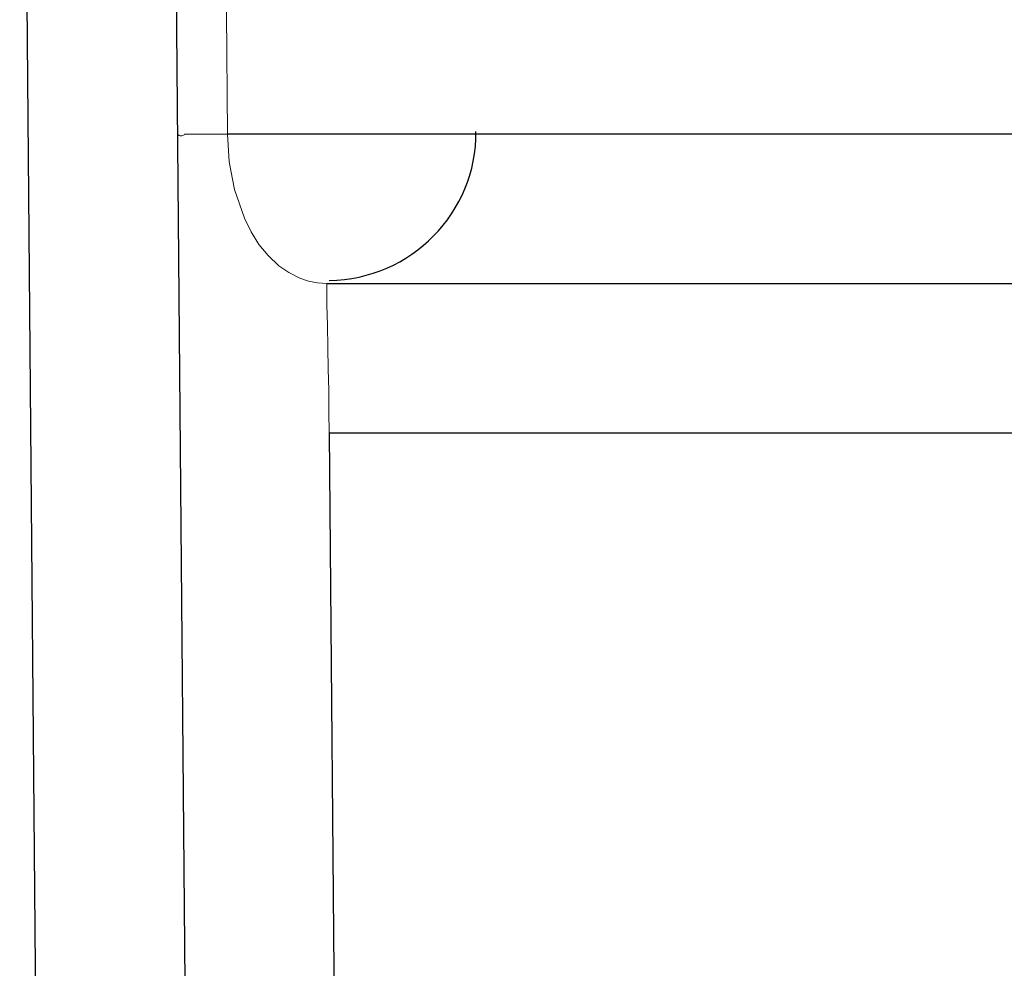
# Model space of a CAD drawing. Header units: inches. Extents: x 0 to 612, y 155 to 655.
# Tile 137 of 138: x 170 to 177, y 408 to 414. Entities that reach past the tile are written whole.
import ezdxf

# ---------------------------------------------------------------- set-up
doc = ezdxf.new("R2010")
doc.units = ezdxf.units.IN
doc.header["$MEASUREMENT"] = 0
doc.layers.add('Layer 1', color=7, linetype='Continuous')

# ---------------------------------------------------------------- blocks, each defined once
blk = doc.blocks.new('block 2924')
at = {"layer": 'Layer 1', "color": 7, "lineweight": 25}
blk.add_lwpolyline([(170.4785, 399.3516), (170.2993, 419.9785)], dxfattribs=at)
blk = doc.blocks.new('block 2923')
at = {"layer": 'Layer 1'}
blk.add_blockref('block 2924', (0, 0), dxfattribs=at)
blk = doc.blocks.new('block 2922')
at = {"layer": 'Layer 1'}
blk.add_blockref('block 2923', (0, 0), dxfattribs=at)
blk = doc.blocks.new('block 2966')
at = {"layer": 'Layer 1', "color": 7, "lineweight": 25}
blk.add_lwpolyline([(171.2959, 419.9785), (171.4751, 399.3516)], dxfattribs=at)
blk = doc.blocks.new('block 2965')
at = {"layer": 'Layer 1'}
blk.add_blockref('block 2966', (0, 0), dxfattribs=at)
blk = doc.blocks.new('block 2964')
at = {"layer": 'Layer 1'}
blk.add_blockref('block 2965', (0, 0), dxfattribs=at)
blk = doc.blocks.new('block 4784')
at = {"layer": 'Layer 1', "color": 7, "lineweight": 25}
blk.add_lwpolyline([(172.3657, 411.4272), (172.479, 398.3408)], dxfattribs=at)
blk = doc.blocks.new('block 4783')
at = {"layer": 'Layer 1'}
blk.add_blockref('block 4784', (0, 0), dxfattribs=at)
blk = doc.blocks.new('block 4782')
at = {"layer": 'Layer 1'}
blk.add_blockref('block 4783', (0, 0), dxfattribs=at)
blk = doc.blocks.new('block 4944')
at = {"layer": 'Layer 1', "lineweight": 0}
for points in [[(172.3486, 412.4263)], [(172.3506, 412.2837)]]:
    blk.add_lwpolyline(points, dxfattribs=at)
blk.add_open_spline([(172.3486, 412.4263), (172.3486, 412.4263), (172.3506, 412.2837), (172.3506, 412.2837), (172.3506, 412.2837), (172.3486, 412.4263), (172.3486, 412.4263)], degree=3, knots=[0, 0, 0, 0, 1, 1, 1, 2, 2, 2, 2], dxfattribs=at)
blk = doc.blocks.new('block 4945')
at = {"layer": 'Layer 1', "lineweight": 0}
for points in [[(172.3506, 412.2837)], [(172.354, 412.1455)]]:
    blk.add_lwpolyline(points, dxfattribs=at)
blk.add_open_spline([(172.3506, 412.2837), (172.3506, 412.2837), (172.354, 412.1455), (172.354, 412.1455), (172.354, 412.1455), (172.3506, 412.2837), (172.3506, 412.2837)], degree=3, knots=[0, 0, 0, 0, 1, 1, 1, 2, 2, 2, 2], dxfattribs=at)
blk = doc.blocks.new('block 4946')
at = {"layer": 'Layer 1', "lineweight": 0}
for points in [[(172.354, 412.1455)], [(172.356, 411.999)]]:
    blk.add_lwpolyline(points, dxfattribs=at)
blk.add_open_spline([(172.354, 412.1455), (172.354, 412.1455), (172.356, 411.999), (172.356, 411.999), (172.356, 411.999), (172.354, 412.1455), (172.354, 412.1455)], degree=3, knots=[0, 0, 0, 0, 1, 1, 1, 2, 2, 2, 2], dxfattribs=at)
blk = doc.blocks.new('block 4947')
at = {"layer": 'Layer 1', "lineweight": 0}
for points in [[(172.356, 411.999)], [(172.3594, 411.8545)]]:
    blk.add_lwpolyline(points, dxfattribs=at)
blk.add_open_spline([(172.356, 411.999), (172.356, 411.999), (172.3594, 411.8545), (172.3594, 411.8545), (172.3594, 411.8545), (172.356, 411.999), (172.356, 411.999)], degree=3, knots=[0, 0, 0, 0, 1, 1, 1, 2, 2, 2, 2], dxfattribs=at)
blk = doc.blocks.new('block 4948')
at = {"layer": 'Layer 1', "lineweight": 0}
for points in [[(172.3594, 411.8545)], [(172.3618, 411.7134)]]:
    blk.add_lwpolyline(points, dxfattribs=at)
blk.add_open_spline([(172.3594, 411.8545), (172.3594, 411.8545), (172.3618, 411.7134), (172.3618, 411.7134), (172.3618, 411.7134), (172.3594, 411.8545), (172.3594, 411.8545)], degree=3, knots=[0, 0, 0, 0, 1, 1, 1, 2, 2, 2, 2], dxfattribs=at)
blk = doc.blocks.new('block 4949')
at = {"layer": 'Layer 1', "lineweight": 0}
for points in [[(172.3618, 411.7134)], [(172.3638, 411.5708)]]:
    blk.add_lwpolyline(points, dxfattribs=at)
blk.add_open_spline([(172.3618, 411.7134), (172.3618, 411.7134), (172.3638, 411.5708), (172.3638, 411.5708), (172.3638, 411.5708), (172.3618, 411.7134), (172.3618, 411.7134)], degree=3, knots=[0, 0, 0, 0, 1, 1, 1, 2, 2, 2, 2], dxfattribs=at)
blk = doc.blocks.new('block 4950')
at = {"layer": 'Layer 1', "lineweight": 0}
for points in [[(172.3638, 411.5708)], [(172.3657, 411.4272)]]:
    blk.add_lwpolyline(points, dxfattribs=at)
blk.add_open_spline([(172.3638, 411.5708), (172.3638, 411.5708), (172.3657, 411.4272), (172.3657, 411.4272), (172.3657, 411.4272), (172.3638, 411.5708), (172.3638, 411.5708)], degree=3, knots=[0, 0, 0, 0, 1, 1, 1, 2, 2, 2, 2], dxfattribs=at)
blk = doc.blocks.new('block 4943')
at = {"layer": 'Layer 1'}
for name in ['block 4944', 'block 4945', 'block 4946', 'block 4947', 'block 4948', 'block 4949', 'block 4950']:
    blk.add_blockref(name, (0, 0), dxfattribs=at)
blk = doc.blocks.new('block 4942')
at = {"layer": 'Layer 1'}
blk.add_blockref('block 4943', (0, 0), dxfattribs=at)
blk = doc.blocks.new('block 4953')
at = {"layer": 'Layer 1', "color": 7, "lineweight": 25}
blk.add_open_spline([(172.3657, 412.4458), (172.9126, 412.4541), (173.3506, 412.8999), (173.3452, 413.4409)], degree=3, dxfattribs=at)
blk = doc.blocks.new('block 4952')
at = {"layer": 'Layer 1'}
blk.add_blockref('block 4953', (0, 0), dxfattribs=at)
blk = doc.blocks.new('block 4951')
at = {"layer": 'Layer 1'}
blk.add_blockref('block 4952', (0, 0), dxfattribs=at)
blk = doc.blocks.new('block 5297')
at = {"layer": 'Layer 1', "color": 7, "lineweight": 25}
blk.add_lwpolyline([(185.8169, 411.4272), (172.3657, 411.4272)], dxfattribs=at)
blk = doc.blocks.new('block 5296')
at = {"layer": 'Layer 1'}
blk.add_blockref('block 5297', (0, 0), dxfattribs=at)
blk = doc.blocks.new('block 5295')
at = {"layer": 'Layer 1'}
blk.add_blockref('block 5296', (0, 0), dxfattribs=at)
blk = doc.blocks.new('block 5699')
at = {"layer": 'Layer 1', "color": 7, "lineweight": 25}
blk.add_lwpolyline([(172.3486, 412.4263), (185.8169, 412.4263)], dxfattribs=at)
blk = doc.blocks.new('block 5698')
at = {"layer": 'Layer 1'}
blk.add_blockref('block 5699', (0, 0), dxfattribs=at)
blk = doc.blocks.new('block 5697')
at = {"layer": 'Layer 1'}
blk.add_blockref('block 5698', (0, 0), dxfattribs=at)
blk = doc.blocks.new('block 6234')
at = {"layer": 'Layer 1', "lineweight": 0}
for points in [[(172.2881, 412.4292)], [(172.3486, 412.4263)]]:
    blk.add_lwpolyline(points, dxfattribs=at)
blk.add_open_spline([(172.3486, 412.4263), (172.3486, 412.4263), (172.2881, 412.4292), (172.2881, 412.4292), (172.2881, 412.4292), (172.3486, 412.4263), (172.3486, 412.4263)], degree=3, knots=[0, 0, 0, 0, 1, 1, 1, 2, 2, 2, 2], dxfattribs=at)
blk = doc.blocks.new('block 6235')
at = {"layer": 'Layer 1', "lineweight": 0}
for points in [[(172.228, 412.4414)], [(172.2881, 412.4292)]]:
    blk.add_lwpolyline(points, dxfattribs=at)
blk.add_open_spline([(172.2881, 412.4292), (172.2881, 412.4292), (172.228, 412.4414), (172.228, 412.4414), (172.228, 412.4414), (172.2881, 412.4292), (172.2881, 412.4292)], degree=3, knots=[0, 0, 0, 0, 1, 1, 1, 2, 2, 2, 2], dxfattribs=at)
blk = doc.blocks.new('block 6236')
at = {"layer": 'Layer 1', "lineweight": 0}
for points in [[(172.1694, 412.4619)], [(172.228, 412.4414)]]:
    blk.add_lwpolyline(points, dxfattribs=at)
blk.add_open_spline([(172.228, 412.4414), (172.228, 412.4414), (172.1694, 412.4619), (172.1694, 412.4619), (172.1694, 412.4619), (172.228, 412.4414), (172.228, 412.4414)], degree=3, knots=[0, 0, 0, 0, 1, 1, 1, 2, 2, 2, 2], dxfattribs=at)
blk = doc.blocks.new('block 6237')
at = {"layer": 'Layer 1', "lineweight": 0}
for points in [[(172.0962, 412.4985)], [(172.1694, 412.4619)]]:
    blk.add_lwpolyline(points, dxfattribs=at)
blk.add_open_spline([(172.1694, 412.4619), (172.1694, 412.4619), (172.0962, 412.4985), (172.0962, 412.4985), (172.0962, 412.4985), (172.1694, 412.4619), (172.1694, 412.4619)], degree=3, knots=[0, 0, 0, 0, 1, 1, 1, 2, 2, 2, 2], dxfattribs=at)
blk = doc.blocks.new('block 6238')
at = {"layer": 'Layer 1', "lineweight": 0}
for points in [[(172.0293, 412.5439)], [(172.0962, 412.4985)]]:
    blk.add_lwpolyline(points, dxfattribs=at)
blk.add_open_spline([(172.0962, 412.4985), (172.0962, 412.4985), (172.0293, 412.5439), (172.0293, 412.5439), (172.0293, 412.5439), (172.0962, 412.4985), (172.0962, 412.4985)], degree=3, knots=[0, 0, 0, 0, 1, 1, 1, 2, 2, 2, 2], dxfattribs=at)
blk = doc.blocks.new('block 6239')
at = {"layer": 'Layer 1', "lineweight": 0}
for points in [[(171.958, 412.6118)], [(172.0293, 412.5439)]]:
    blk.add_lwpolyline(points, dxfattribs=at)
blk.add_open_spline([(172.0293, 412.5439), (172.0293, 412.5439), (171.958, 412.6118), (171.958, 412.6118), (171.958, 412.6118), (172.0293, 412.5439), (172.0293, 412.5439)], degree=3, knots=[0, 0, 0, 0, 1, 1, 1, 2, 2, 2, 2], dxfattribs=at)
blk = doc.blocks.new('block 6240')
at = {"layer": 'Layer 1', "lineweight": 0}
for points in [[(171.8965, 412.687)], [(171.958, 412.6118)]]:
    blk.add_lwpolyline(points, dxfattribs=at)
blk.add_open_spline([(171.958, 412.6118), (171.958, 412.6118), (171.8965, 412.687), (171.8965, 412.687), (171.8965, 412.687), (171.958, 412.6118), (171.958, 412.6118)], degree=3, knots=[0, 0, 0, 0, 1, 1, 1, 2, 2, 2, 2], dxfattribs=at)
blk = doc.blocks.new('block 6241')
at = {"layer": 'Layer 1', "lineweight": 0}
for points in [[(171.8438, 412.7715)], [(171.8965, 412.687)]]:
    blk.add_lwpolyline(points, dxfattribs=at)
blk.add_open_spline([(171.8965, 412.687), (171.8965, 412.687), (171.8438, 412.7715), (171.8438, 412.7715), (171.8438, 412.7715), (171.8965, 412.687), (171.8965, 412.687)], degree=3, knots=[0, 0, 0, 0, 1, 1, 1, 2, 2, 2, 2], dxfattribs=at)
blk = doc.blocks.new('block 6242')
at = {"layer": 'Layer 1', "lineweight": 0}
for points in [[(171.8008, 412.8608)], [(171.8438, 412.7715)]]:
    blk.add_lwpolyline(points, dxfattribs=at)
blk.add_open_spline([(171.8438, 412.7715), (171.8438, 412.7715), (171.8008, 412.8608), (171.8008, 412.8608), (171.8008, 412.8608), (171.8438, 412.7715), (171.8438, 412.7715)], degree=3, knots=[0, 0, 0, 0, 1, 1, 1, 2, 2, 2, 2], dxfattribs=at)
blk = doc.blocks.new('block 6243')
at = {"layer": 'Layer 1', "lineweight": 0}
for points in [[(171.7339, 413.0537)], [(171.8008, 412.8608)]]:
    blk.add_lwpolyline(points, dxfattribs=at)
blk.add_open_spline([(171.8008, 412.8608), (171.8008, 412.8608), (171.7339, 413.0537), (171.7339, 413.0537), (171.7339, 413.0537), (171.8008, 412.8608), (171.8008, 412.8608)], degree=3, knots=[0, 0, 0, 0, 1, 1, 1, 2, 2, 2, 2], dxfattribs=at)
blk = doc.blocks.new('block 6244')
at = {"layer": 'Layer 1', "lineweight": 0}
for points in [[(171.6973, 413.2373)], [(171.7339, 413.0537)]]:
    blk.add_lwpolyline(points, dxfattribs=at)
blk.add_open_spline([(171.7339, 413.0537), (171.7339, 413.0537), (171.6973, 413.2373), (171.6973, 413.2373), (171.6973, 413.2373), (171.7339, 413.0537), (171.7339, 413.0537)], degree=3, knots=[0, 0, 0, 0, 1, 1, 1, 2, 2, 2, 2], dxfattribs=at)
blk = doc.blocks.new('block 6245')
at = {"layer": 'Layer 1', "lineweight": 0}
for points in [[(171.6865, 413.4229)], [(171.6973, 413.2373)]]:
    blk.add_lwpolyline(points, dxfattribs=at)
blk.add_open_spline([(171.6973, 413.2373), (171.6973, 413.2373), (171.6865, 413.4229), (171.6865, 413.4229), (171.6865, 413.4229), (171.6973, 413.2373), (171.6973, 413.2373)], degree=3, knots=[0, 0, 0, 0, 1, 1, 1, 2, 2, 2, 2], dxfattribs=at)
blk = doc.blocks.new('block 6233')
at = {"layer": 'Layer 1'}
for name in ['block 6245', 'block 6244', 'block 6243', 'block 6242', 'block 6241', 'block 6240', 'block 6239', 'block 6238', 'block 6237', 'block 6236', 'block 6235', 'block 6234']:
    blk.add_blockref(name, (0, 0), dxfattribs=at)
blk = doc.blocks.new('block 6232')
at = {"layer": 'Layer 1'}
blk.add_blockref('block 6233', (0, 0), dxfattribs=at)
blk = doc.blocks.new('block 6248')
at = {"layer": 'Layer 1', "lineweight": 0}
for points in [[(171.6392, 413.4229)], [(171.6865, 413.4229)]]:
    blk.add_lwpolyline(points, dxfattribs=at)
blk.add_open_spline([(171.6865, 413.4229), (171.6865, 413.4229), (171.6392, 413.4229), (171.6392, 413.4229), (171.6392, 413.4229), (171.6865, 413.4229), (171.6865, 413.4229)], degree=3, knots=[0, 0, 0, 0, 1, 1, 1, 2, 2, 2, 2], dxfattribs=at)
blk = doc.blocks.new('block 6249')
at = {"layer": 'Layer 1', "lineweight": 0}
for points in [[(171.5903, 413.4229)], [(171.6392, 413.4229)]]:
    blk.add_lwpolyline(points, dxfattribs=at)
blk.add_open_spline([(171.6392, 413.4229), (171.6392, 413.4229), (171.5903, 413.4229), (171.5903, 413.4229), (171.5903, 413.4229), (171.6392, 413.4229), (171.6392, 413.4229)], degree=3, knots=[0, 0, 0, 0, 1, 1, 1, 2, 2, 2, 2], dxfattribs=at)
blk = doc.blocks.new('block 6250')
at = {"layer": 'Layer 1', "lineweight": 0}
for points in [[(171.543, 413.4229)], [(171.5903, 413.4229)]]:
    blk.add_lwpolyline(points, dxfattribs=at)
blk.add_open_spline([(171.5903, 413.4229), (171.5903, 413.4229), (171.543, 413.4229), (171.543, 413.4229), (171.543, 413.4229), (171.5903, 413.4229), (171.5903, 413.4229)], degree=3, knots=[0, 0, 0, 0, 1, 1, 1, 2, 2, 2, 2], dxfattribs=at)
blk = doc.blocks.new('block 6251')
at = {"layer": 'Layer 1', "lineweight": 0}
for points in [[(171.4956, 413.4229)], [(171.543, 413.4229)]]:
    blk.add_lwpolyline(points, dxfattribs=at)
blk.add_open_spline([(171.543, 413.4229), (171.543, 413.4229), (171.4956, 413.4229), (171.4956, 413.4229), (171.4956, 413.4229), (171.543, 413.4229), (171.543, 413.4229)], degree=3, knots=[0, 0, 0, 0, 1, 1, 1, 2, 2, 2, 2], dxfattribs=at)
blk = doc.blocks.new('block 6252')
at = {"layer": 'Layer 1', "lineweight": 0}
for points in [[(171.4468, 413.4229)], [(171.4956, 413.4229)]]:
    blk.add_lwpolyline(points, dxfattribs=at)
blk.add_open_spline([(171.4956, 413.4229), (171.4956, 413.4229), (171.4468, 413.4229), (171.4468, 413.4229), (171.4468, 413.4229), (171.4956, 413.4229), (171.4956, 413.4229)], degree=3, knots=[0, 0, 0, 0, 1, 1, 1, 2, 2, 2, 2], dxfattribs=at)
blk = doc.blocks.new('block 6253')
at = {"layer": 'Layer 1', "lineweight": 0}
for points in [[(171.3994, 413.4229)], [(171.4468, 413.4229)]]:
    blk.add_lwpolyline(points, dxfattribs=at)
blk.add_open_spline([(171.4468, 413.4229), (171.4468, 413.4229), (171.3994, 413.4229), (171.3994, 413.4229), (171.3994, 413.4229), (171.4468, 413.4229), (171.4468, 413.4229)], degree=3, knots=[0, 0, 0, 0, 1, 1, 1, 2, 2, 2, 2], dxfattribs=at)
blk = doc.blocks.new('block 6254')
at = {"layer": 'Layer 1', "lineweight": 0}
for points in [[(171.3965, 413.4185)], [(171.3994, 413.4229)]]:
    blk.add_lwpolyline(points, dxfattribs=at)
blk.add_open_spline([(171.3994, 413.4229), (171.3994, 413.4229), (171.3965, 413.4185), (171.3965, 413.4185), (171.3965, 413.4185), (171.3994, 413.4229), (171.3994, 413.4229)], degree=3, knots=[0, 0, 0, 0, 1, 1, 1, 2, 2, 2, 2], dxfattribs=at)
blk = doc.blocks.new('block 6255')
at = {"layer": 'Layer 1', "lineweight": 0}
for points in [[(171.3921, 413.415)], [(171.3965, 413.4185)]]:
    blk.add_lwpolyline(points, dxfattribs=at)
blk.add_open_spline([(171.3965, 413.4185), (171.3965, 413.4185), (171.3921, 413.415), (171.3921, 413.415), (171.3921, 413.415), (171.3965, 413.4185), (171.3965, 413.4185)], degree=3, knots=[0, 0, 0, 0, 1, 1, 1, 2, 2, 2, 2], dxfattribs=at)
blk = doc.blocks.new('block 6256')
at = {"layer": 'Layer 1', "lineweight": 0}
for points in [[(171.3867, 413.4131)], [(171.3921, 413.415)]]:
    blk.add_lwpolyline(points, dxfattribs=at)
blk.add_open_spline([(171.3921, 413.415), (171.3921, 413.415), (171.3867, 413.4131), (171.3867, 413.4131), (171.3867, 413.4131), (171.3921, 413.415), (171.3921, 413.415)], degree=3, knots=[0, 0, 0, 0, 1, 1, 1, 2, 2, 2, 2], dxfattribs=at)
blk = doc.blocks.new('block 6257')
at = {"layer": 'Layer 1', "lineweight": 0}
for points in [[(171.3867, 413.4131)], [(171.3823, 413.4111)]]:
    blk.add_lwpolyline(points, dxfattribs=at)
blk.add_open_spline([(171.3867, 413.4131), (171.3867, 413.4131), (171.3823, 413.4111), (171.3823, 413.4111), (171.3823, 413.4111), (171.3867, 413.4131), (171.3867, 413.4131)], degree=3, knots=[0, 0, 0, 0, 1, 1, 1, 2, 2, 2, 2], dxfattribs=at)
blk = doc.blocks.new('block 6258')
at = {"layer": 'Layer 1', "lineweight": 0}
for points in [[(171.376, 413.4111)], [(171.3823, 413.4111)]]:
    blk.add_lwpolyline(points, dxfattribs=at)
blk.add_open_spline([(171.3823, 413.4111), (171.3823, 413.4111), (171.376, 413.4111), (171.376, 413.4111), (171.376, 413.4111), (171.3823, 413.4111), (171.3823, 413.4111)], degree=3, knots=[0, 0, 0, 0, 1, 1, 1, 2, 2, 2, 2], dxfattribs=at)
blk = doc.blocks.new('block 6259')
at = {"layer": 'Layer 1', "lineweight": 0}
for points in [[(171.3716, 413.4121)], [(171.376, 413.4111)]]:
    blk.add_lwpolyline(points, dxfattribs=at)
blk.add_open_spline([(171.376, 413.4111), (171.376, 413.4111), (171.3716, 413.4121), (171.3716, 413.4121), (171.3716, 413.4121), (171.376, 413.4111), (171.376, 413.4111)], degree=3, knots=[0, 0, 0, 0, 1, 1, 1, 2, 2, 2, 2], dxfattribs=at)
blk = doc.blocks.new('block 6260')
at = {"layer": 'Layer 1', "lineweight": 0}
for points in [[(171.3647, 413.4131)], [(171.3716, 413.4121)]]:
    blk.add_lwpolyline(points, dxfattribs=at)
blk.add_open_spline([(171.3716, 413.4121), (171.3716, 413.4121), (171.3647, 413.4131), (171.3647, 413.4131), (171.3647, 413.4131), (171.3716, 413.4121), (171.3716, 413.4121)], degree=3, knots=[0, 0, 0, 0, 1, 1, 1, 2, 2, 2, 2], dxfattribs=at)
blk = doc.blocks.new('block 6261')
at = {"layer": 'Layer 1', "lineweight": 0}
for points in [[(171.3608, 413.415)], [(171.3647, 413.4131)]]:
    blk.add_lwpolyline(points, dxfattribs=at)
blk.add_open_spline([(171.3647, 413.4131), (171.3647, 413.4131), (171.3608, 413.415), (171.3608, 413.415), (171.3608, 413.415), (171.3647, 413.4131), (171.3647, 413.4131)], degree=3, knots=[0, 0, 0, 0, 1, 1, 1, 2, 2, 2, 2], dxfattribs=at)
blk = doc.blocks.new('block 6262')
at = {"layer": 'Layer 1', "lineweight": 0}
for points in [[(171.3564, 413.4185)], [(171.3608, 413.415)]]:
    blk.add_lwpolyline(points, dxfattribs=at)
blk.add_open_spline([(171.3608, 413.415), (171.3608, 413.415), (171.3564, 413.4185), (171.3564, 413.4185), (171.3564, 413.4185), (171.3608, 413.415), (171.3608, 413.415)], degree=3, knots=[0, 0, 0, 0, 1, 1, 1, 2, 2, 2, 2], dxfattribs=at)
blk = doc.blocks.new('block 6263')
at = {"layer": 'Layer 1', "lineweight": 0}
for points in [[(171.3521, 413.4229)], [(171.3564, 413.4185)]]:
    blk.add_lwpolyline(points, dxfattribs=at)
blk.add_open_spline([(171.3564, 413.4185), (171.3564, 413.4185), (171.3521, 413.4229), (171.3521, 413.4229), (171.3521, 413.4229), (171.3564, 413.4185), (171.3564, 413.4185)], degree=3, knots=[0, 0, 0, 0, 1, 1, 1, 2, 2, 2, 2], dxfattribs=at)
blk = doc.blocks.new('block 6247')
at = {"layer": 'Layer 1'}
for name in ['block 6263', 'block 6262', 'block 6261', 'block 6260', 'block 6259', 'block 6257', 'block 6256', 'block 6255', 'block 6254', 'block 6253', 'block 6252', 'block 6251', 'block 6250', 'block 6249', 'block 6248', 'block 6258']:
    blk.add_blockref(name, (0, 0), dxfattribs=at)
blk = doc.blocks.new('block 6246')
at = {"layer": 'Layer 1'}
blk.add_blockref('block 6247', (0, 0), dxfattribs=at)
blk = doc.blocks.new('block 6297')
at = {"layer": 'Layer 1', "color": 7, "lineweight": 25}
blk.add_lwpolyline([(184.8623, 413.4229), (171.6865, 413.4229)], dxfattribs=at)
blk = doc.blocks.new('block 6296')
at = {"layer": 'Layer 1'}
blk.add_blockref('block 6297', (0, 0), dxfattribs=at)
blk = doc.blocks.new('block 6295')
at = {"layer": 'Layer 1'}
blk.add_blockref('block 6296', (0, 0), dxfattribs=at)
blk = doc.blocks.new('block 6310')
at = {"layer": 'Layer 1', "lineweight": 0}
for points in [[(171.6787, 414.2329)], [(171.6865, 413.4229)]]:
    blk.add_lwpolyline(points, dxfattribs=at)
blk.add_open_spline([(171.6865, 413.4229), (171.6865, 413.4229), (171.6787, 414.2329), (171.6787, 414.2329), (171.6787, 414.2329), (171.6865, 413.4229), (171.6865, 413.4229)], degree=3, knots=[0, 0, 0, 0, 1, 1, 1, 2, 2, 2, 2], dxfattribs=at)
blk = doc.blocks.new('block 6311')
at = {"layer": 'Layer 1', "lineweight": 0}
for points in [[(171.6733, 414.9424)], [(171.6787, 414.2329)]]:
    blk.add_lwpolyline(points, dxfattribs=at)
blk.add_open_spline([(171.6787, 414.2329), (171.6787, 414.2329), (171.6733, 414.9424), (171.6733, 414.9424), (171.6733, 414.9424), (171.6787, 414.2329), (171.6787, 414.2329)], degree=3, knots=[0, 0, 0, 0, 1, 1, 1, 2, 2, 2, 2], dxfattribs=at)
blk = doc.blocks.new('block 6312')
at = {"layer": 'Layer 1', "lineweight": 0}
for points in [[(171.665, 415.8623)], [(171.6733, 414.9424)]]:
    blk.add_lwpolyline(points, dxfattribs=at)
blk.add_open_spline([(171.6733, 414.9424), (171.6733, 414.9424), (171.665, 415.8623), (171.665, 415.8623), (171.665, 415.8623), (171.6733, 414.9424), (171.6733, 414.9424)], degree=3, knots=[0, 0, 0, 0, 1, 1, 1, 2, 2, 2, 2], dxfattribs=at)
blk = doc.blocks.new('block 6313')
at = {"layer": 'Layer 1', "lineweight": 0}
for points in [[(171.6582, 416.7007)], [(171.665, 415.8623)]]:
    blk.add_lwpolyline(points, dxfattribs=at)
blk.add_open_spline([(171.665, 415.8623), (171.665, 415.8623), (171.6582, 416.7007), (171.6582, 416.7007), (171.6582, 416.7007), (171.665, 415.8623), (171.665, 415.8623)], degree=3, knots=[0, 0, 0, 0, 1, 1, 1, 2, 2, 2, 2], dxfattribs=at)
blk = doc.blocks.new('block 6314')
at = {"layer": 'Layer 1', "lineweight": 0}
for points in [[(171.6499, 417.5386)], [(171.6582, 416.7007)]]:
    blk.add_lwpolyline(points, dxfattribs=at)
blk.add_open_spline([(171.6582, 416.7007), (171.6582, 416.7007), (171.6499, 417.5386), (171.6499, 417.5386), (171.6499, 417.5386), (171.6582, 416.7007), (171.6582, 416.7007)], degree=3, knots=[0, 0, 0, 0, 1, 1, 1, 2, 2, 2, 2], dxfattribs=at)
blk = doc.blocks.new('block 6315')
at = {"layer": 'Layer 1', "lineweight": 0}
for points in [[(171.6431, 418.4585)], [(171.6499, 417.5386)]]:
    blk.add_lwpolyline(points, dxfattribs=at)
blk.add_open_spline([(171.6499, 417.5386), (171.6499, 417.5386), (171.6431, 418.4585), (171.6431, 418.4585), (171.6431, 418.4585), (171.6499, 417.5386), (171.6499, 417.5386)], degree=3, knots=[0, 0, 0, 0, 1, 1, 1, 2, 2, 2, 2], dxfattribs=at)
blk = doc.blocks.new('block 6316')
at = {"layer": 'Layer 1', "lineweight": 0}
for points in [[(171.6367, 419.1685)], [(171.6431, 418.4585)]]:
    blk.add_lwpolyline(points, dxfattribs=at)
blk.add_open_spline([(171.6431, 418.4585), (171.6431, 418.4585), (171.6367, 419.1685), (171.6367, 419.1685), (171.6367, 419.1685), (171.6431, 418.4585), (171.6431, 418.4585)], degree=3, knots=[0, 0, 0, 0, 1, 1, 1, 2, 2, 2, 2], dxfattribs=at)
blk = doc.blocks.new('block 6317')
at = {"layer": 'Layer 1', "lineweight": 0}
for points in [[(171.6304, 419.9785)], [(171.6367, 419.1685)]]:
    blk.add_lwpolyline(points, dxfattribs=at)
blk.add_open_spline([(171.6367, 419.1685), (171.6367, 419.1685), (171.6304, 419.9785), (171.6304, 419.9785), (171.6304, 419.9785), (171.6367, 419.1685), (171.6367, 419.1685)], degree=3, knots=[0, 0, 0, 0, 1, 1, 1, 2, 2, 2, 2], dxfattribs=at)
blk = doc.blocks.new('block 6309')
at = {"layer": 'Layer 1'}
for name in ['block 6317', 'block 6316', 'block 6315', 'block 6314', 'block 6313', 'block 6312', 'block 6311', 'block 6310']:
    blk.add_blockref(name, (0, 0), dxfattribs=at)
blk = doc.blocks.new('block 6308')
at = {"layer": 'Layer 1'}
blk.add_blockref('block 6309', (0, 0), dxfattribs=at)
blk = doc.blocks.new('block 921')
at = {"layer": 'Layer 1'}
for name in ['block 2922', 'block 2964', 'block 6308', 'block 6246', 'block 6232', 'block 6295', 'block 4951', 'block 4942', 'block 5697', 'block 4782', 'block 5295']:
    blk.add_blockref(name, (0, 0), dxfattribs=at)
blk = doc.blocks.new('block 920')
at = {"layer": 'Layer 1'}
blk.add_blockref('block 921', (0, 0), dxfattribs=at)
blk = doc.blocks.new('block 2')
at = {"layer": 'Layer 1'}
blk.add_blockref('block 920', (0, 0), dxfattribs=at)

msp = doc.modelspace()

# ---------------------------------------------------------------- block references
at = {"layer": 'Layer 1'}
msp.add_blockref('block 2', (0, 0), dxfattribs=at)

doc.saveas('drawing.dxf')
